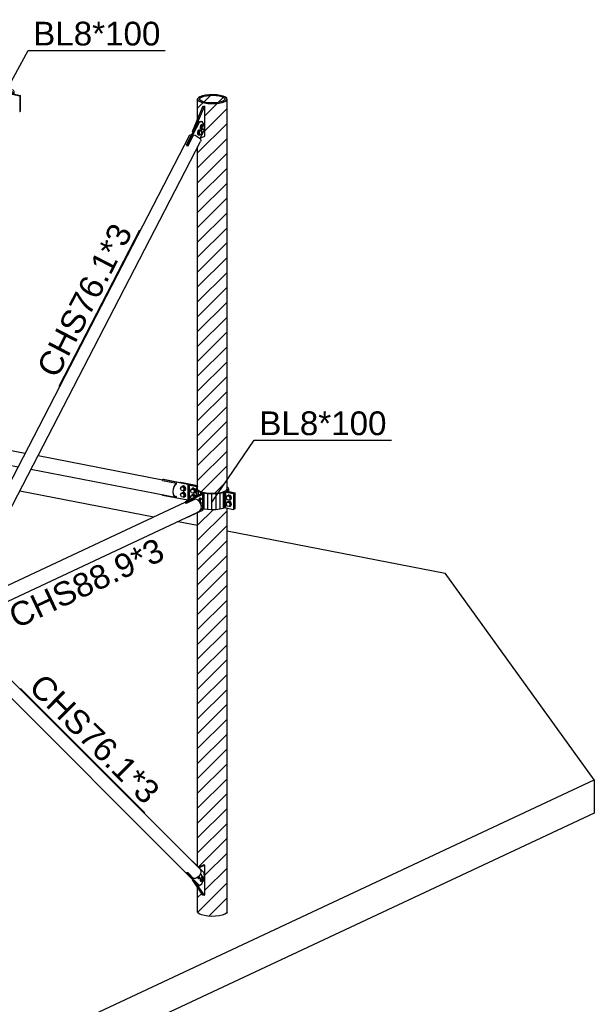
# Model space of a CAD drawing. Header units: millimetres. Extents: x 0 to 142951, y 0 to 27942.
# Tile 40 of 70: x 52254 to 55722, y 5179 to 11116. Entities that reach past the tile are written whole.
import ezdxf

# ---------------------------------------------------------------- set-up
doc = ezdxf.new("R2010")
doc.units = ezdxf.units.MM
doc.styles.add('Arial', font='ARIAL.TTF', dxfattribs={"height": 0.2})

# ---------------------------------------------------------------- blocks, each defined once
blk = doc.blocks.new('Bolt-65697 - 51816')
at = {"color": 7}
for p, q in [((53326.7, 5943.1), (53326.7, 5943.5)), ((53326.7, 5943.1), (53329.2, 5938.2)), ((53329.3, 5942.6), (53329.1, 5945.5)), ((53329.2, 5938.2), (53333, 5936.9)), ((53331.7, 5937.7), (53329.3, 5942.6)), ((53332.1, 5938.7), (53330.3, 5946.5)), ((53335.5, 5936.4), (53331.7, 5937.7)), ((53332.1, 5938.7), (53340.5, 5937.1)), ((53333.3, 5949.2), (53337.9, 5948.3)), ((53337.5, 5937.7), (53335.5, 5936.4)), ((53337.9, 5948.3), (53342.7, 5960.7)), ((53340.5, 5937.1), (53337.9, 5948.3)), ((53347.9, 5938.3), (53340.5, 5937.1)), ((53341.9, 5960.8), (53342.7, 5960.7)), ((53342.7, 5960.7), (53350.1, 5961.9)), ((53343.9, 5937.7), (53343, 5933.7)), ((53343.3, 5963.2), (53350.1, 5961.9)), ((53345.5, 5933.2), (53346.7, 5938.1)), ((53346.1, 5933.3), (53350.9, 5945.7)), ((53352.7, 5950.7), (53347.9, 5938.3)), ((53350.1, 5961.9), (53352.7, 5950.7)), ((53358.3, 5946.9), (53350.9, 5945.7)), ((53350.9, 5945.7), (53359.3, 5944.1)), ((53351.2, 5946.9), (53354.9, 5949.3)), ((53352.3, 5949.7), (53352.4, 5949.7)), ((53352.4, 5949.7), (53354.9, 5949.3)), ((53354.5, 5931.7), (53359.3, 5944.1)), ((53354.9, 5949.3), (53358.7, 5947.9)), ((53358.3, 5946.9), (53366.7, 5945.3)), ((53358.7, 5947.9), (53359.3, 5946.7)), ((53359.3, 5944.1), (53366.7, 5945.3)), ((53366.7, 5945.3), (53369.3, 5934.1)), ((53333, 5936.9), (53335.5, 5936.4)), ((53343, 5933.7), (53343.4, 5926.5)), ((53343.4, 5926.5), (53345.8, 5921.6)), ((53345.9, 5926), (53345.5, 5933.2)), ((53345.8, 5921.6), (53349.6, 5920.3)), ((53348.3, 5921.1), (53345.9, 5926)), ((53348.7, 5922.1), (53346.1, 5933.3)), ((53346.1, 5933.3), (53354.5, 5931.7)), ((53352.1, 5919.8), (53348.3, 5921.1)), ((53348.7, 5922.1), (53357.1, 5920.5)), ((53349.6, 5920.3), (53352.1, 5919.8)), ((53354.2, 5921.1), (53352.1, 5919.8)), ((53357.1, 5920.5), (53354.5, 5931.7)), ((53364.5, 5921.7), (53357.1, 5920.5)), ((53369.3, 5934.1), (53364.5, 5921.7))]:
    blk.add_line(p, q, dxfattribs=at)
blk = doc.blocks.new('Bolt-65695 - 51816')
at = {"color": 7}
for p, q in [((53337.2, 10451.1), (53333, 10449.8)), ((53335.5, 10449.3), (53339.7, 10450.6)), ((53337.2, 10451.1), (53339.7, 10450.6)), ((53339.7, 10450.6), (53341.7, 10449.1)), ((53343.4, 10469.9), (53343, 10462.4)), ((53343, 10462.4), (53344.7, 10456.5)), ((53345.8, 10477.1), (53343.4, 10469.9)), ((53344.7, 10456.5), (53348.2, 10453.8)), ((53345.5, 10461.9), (53345.9, 10469.4)), ((53347.3, 10456), (53345.5, 10461.9)), ((53349.6, 10482), (53345.8, 10477.1)), ((53345.9, 10469.4), (53348.3, 10476.6)), ((53348.7, 10476), (53346.1, 10462.4)), ((53346.1, 10462.4), (53350.9, 10454.4)), ((53346.1, 10462.4), (53354.5, 10460.7)), ((53350.7, 10453.3), (53347.3, 10456)), ((53348.2, 10453.8), (53350.7, 10453.3)), ((53348.3, 10476.6), (53352.1, 10481.5)), ((53356.1, 10481.7), (53348.7, 10476)), ((53348.7, 10476), (53357.1, 10474.3)), ((53353.8, 10483.3), (53349.6, 10482)), ((53353, 10454), (53350.7, 10453.3)), ((53350.9, 10454.4), (53359.3, 10452.8)), ((53352.1, 10481.5), (53356.3, 10482.8)), ((53353.8, 10483.3), (53356.3, 10482.8)), ((53354.5, 10460.7), (53357.1, 10474.3)), ((53359.3, 10452.8), (53354.5, 10460.7)), ((53356.1, 10481.7), (53364.5, 10480)), ((53356.3, 10482.8), (53358.3, 10481.2)), ((53357.1, 10474.3), (53364.5, 10480)), ((53366.7, 10458.5), (53359.3, 10452.8)), ((53364.5, 10480), (53369.3, 10472.1)), ((53369.3, 10472.1), (53366.7, 10458.5)), ((53299.6, 10436.9), (53299.1, 10438.6)), ((53326.7, 10437.8), (53326.3, 10430.2)), ((53326.3, 10430.2), (53328.1, 10424.3)), ((53329.2, 10444.9), (53326.7, 10437.8)), ((53328.1, 10424.3), (53331.5, 10421.6)), ((53328.9, 10429.7), (53329.3, 10437.3)), ((53330.6, 10423.8), (53328.9, 10429.7)), ((53333, 10449.8), (53329.2, 10444.9)), ((53329.3, 10437.3), (53331.7, 10444.5)), ((53332.1, 10443.8), (53329.5, 10430.2)), ((53329.5, 10430.2), (53334.3, 10422.3)), ((53329.5, 10430.2), (53337.9, 10428.6)), ((53334.1, 10421.1), (53330.6, 10423.8)), ((53331.5, 10421.6), (53334.1, 10421.1)), ((53331.7, 10444.5), (53335.5, 10449.3)), ((53339.5, 10449.5), (53332.1, 10443.8)), ((53332.1, 10443.8), (53340.5, 10442.2)), ((53336.4, 10421.9), (53334.1, 10421.1)), ((53334.3, 10422.3), (53342.7, 10420.6)), ((53337.9, 10428.6), (53340.5, 10442.2)), ((53342.7, 10420.6), (53337.9, 10428.6)), ((53339.5, 10449.5), (53347.9, 10447.9)), ((53340.5, 10442.2), (53347.9, 10447.9)), ((53350.1, 10426.3), (53342.7, 10420.6)), ((53347.9, 10447.9), (53352.7, 10439.9)), ((53352.7, 10439.9), (53350.1, 10426.3))]:
    blk.add_line(p, q, dxfattribs=at)
blk = doc.blocks.new('Part-64531 - 51816')
at = {"color": 7}
for p, q in [((51867.6, 7690.2), (53280.3, 10420.6)), ((53270, 10356.1), (53303.7, 10421.2)), ((53280.3, 10420.6), (53287.9, 10423.3)), ((53287.9, 10423.3), (53292.4, 10423)), ((53303.7, 10421.2), (53312.4, 10418.6)), ((53312.4, 10418.6), (53325.6, 10411.8)), ((53325.6, 10411.8), (53336.8, 10403.4)), ((53336.8, 10403.4), (53344.3, 10394.6)), ((53344.3, 10394.6), (53346.9, 10386.8)), ((51931.4, 7650.6), (53344.2, 10381.1)), ((53261.5, 10357.7), (53262.3, 10359.2)), ((53261.5, 10357.7), (53265.4, 10357.5)), ((53265.4, 10357.5), (53270, 10356.1)), ((53346.9, 10386.8), (53344.2, 10381.1)), ((51890.9, 7690.8), (51924.6, 7755.9)), ((51922.6, 7756.5), (51924.6, 7755.9)), ((51923.6, 7754.8), (51924, 7754.7)), ((51867.6, 7690.2), (51864.9, 7684.5)), ((51864.9, 7684.5), (51865.2, 7683.6)), ((51875.1, 7692.9), (51867.6, 7690.2)), ((51867.6, 7683.3), (51870.1, 7688.6)), ((51867.7, 7683.1), (51867.6, 7683.3)), ((51870.1, 7688.6), (51877, 7691.1)), ((51879.7, 7692.6), (51875.1, 7692.9)), ((51877, 7691.1), (51878.9, 7691)), ((51891.9, 7689.1), (51890.9, 7690.8)), ((51899.6, 7688.1), (51890.9, 7690.8)), ((51891.9, 7689.1), (51899.6, 7686.7)), ((51912.8, 7681.4), (51899.6, 7688.1)), ((51899.6, 7686.7), (51911.8, 7680.6)), ((51911.8, 7680.6), (51922.1, 7672.8)), ((51924, 7673), (51912.8, 7681.4)), ((51915.5, 7650.1), (51925.3, 7669.1)), ((51922.1, 7672.8), (51929, 7664.7)), ((51931.5, 7664.2), (51924, 7673)), ((51929, 7664.7), (51931.4, 7657.5)), ((51934.1, 7656.4), (51931.5, 7664.2)), ((51916.5, 7648.4), (51915.5, 7650.1)), ((51922, 7649.7), (51915.5, 7650.1)), ((51916.5, 7648.4), (51923.9, 7647.9)), ((51928.9, 7652.2), (51922, 7649.7)), ((51923.9, 7647.9), (51931.4, 7650.6)), ((51931.4, 7657.5), (51928.9, 7652.2)), ((51931.4, 7650.6), (51934.1, 7656.4))]:
    blk.add_line(p, q, dxfattribs=at)
blk = doc.blocks.new('Part-64532 - 51816')
at = {"color": 7}
for p, q in [((51922.1, 7363.1), (51911.8, 7354.2)), ((51915.5, 7410.1), (51916.5, 7412.8)), ((51929.4, 7396.2), (51915.5, 7410.1)), ((51915.5, 7410.1), (51922, 7407.2)), ((51923.9, 7409.5), (51916.5, 7412.8)), ((51922, 7407.2), (51928.9, 7398.6)), ((51929, 7374.7), (51922.1, 7363.1)), ((51923.9, 7409.5), (53336.7, 6000)), ((51931.4, 7400.1), (51923.9, 7409.5)), ((51924, 7361.7), (51931.5, 7374.2)), ((51928.9, 7398.6), (51931.4, 7387.2)), ((51931.4, 7387.2), (51929, 7374.7)), ((51934.1, 7387.7), (51931.4, 7400.1)), ((51931.5, 7374.2), (51934.1, 7387.7)), ((51890.9, 7346.4), (51891.9, 7349.1)), ((51890.9, 7346.4), (51899.6, 7346.6)), ((51924.6, 7312.8), (51890.9, 7346.4)), ((51899.6, 7349.3), (51891.9, 7349.1)), ((51911.8, 7354.2), (51899.6, 7349.3)), ((51899.6, 7346.6), (51912.8, 7352)), ((51912.8, 7352), (51924, 7361.7)), ((51917.8, 7308.8), (53261.5, 5968.2)), ((51923.1, 7312.8), (51924.6, 7312.8)), ((53336.7, 6000), (53344.2, 5990.6)), ((53261.5, 5972.2), (53262.6, 5971.1)), ((53265.4, 5970.5), (53261.5, 5972.2)), ((53270, 5970.6), (53265.4, 5970.5)), ((53270, 5970.6), (53303.7, 5937)), ((53325.6, 5942.5), (53312.4, 5937.1)), ((53336.8, 5952.2), (53325.6, 5942.5)), ((53344.3, 5964.7), (53336.8, 5952.2)), ((53344.2, 5990.6), (53346.9, 5978.2)), ((53346.9, 5978.2), (53344.3, 5964.7)), ((53312.4, 5937.1), (53303.7, 5937))]:
    blk.add_line(p, q, dxfattribs=at)
blk = doc.blocks.new('Part-64533 - 51816')
at = {"color": 7}
for p, q in [((53297.1, 10442), (53359.9, 10592.4)), ((53366.6, 10591.1), (53313.2, 10463.2)), ((53359.9, 10592.4), (53365.3, 10595)), ((53366.6, 10591.1), (53359.9, 10592.4)), ((53365.3, 10595), (53372, 10593.6)), ((53372, 10593.6), (53366.6, 10591.1)), ((53372, 10414.4), (53372, 10593.6)), ((53301.8, 10441.1), (53297.1, 10442)), ((53299.9, 10437.3), (53297.1, 10442)), ((53343.7, 10401.1), (53372, 10414.4))]:
    blk.add_line(p, q, dxfattribs=at)
blk = doc.blocks.new('Part-64534 - 51816')
at = {"color": 7}
for p, q in [((53365.3, 6019), (53334.6, 6004.7)), ((53372, 6017.7), (53337.6, 6001.6)), ((53372, 6017.7), (53365.3, 6019)), ((53372, 5838.4), (53372, 6017.7)), ((53297.1, 5929), (53297.4, 5929.7)), ((53298.4, 5928.7), (53297.1, 5929)), ((53359.9, 5837.2), (53297.1, 5929)), ((53313.2, 5913.9), (53366.6, 5835.9)), ((53366.6, 5835.9), (53359.9, 5837.2)), ((53366.6, 5835.9), (53372, 5838.4))]:
    blk.add_line(p, q, dxfattribs=at)
blk = doc.blocks.new('Part-65694 - 51816')
at = {"color": 7}
for p, q in [((53260.7, 10361.7), (53331.5, 10498.4)), ((53267.5, 10360.4), (53338.2, 10497.1)), ((53331.5, 10498.4), (53346.7, 10503.1)), ((53338.2, 10497.1), (53331.5, 10498.4)), ((53338.2, 10497.1), (53353.4, 10501.8)), ((53346.7, 10503.1), (53353.4, 10501.8)), ((53353.4, 10501.8), (53369.3, 10475.5)), ((53367.9, 10448), (53369.3, 10475.5)), ((53341.8, 10397.5), (53367.9, 10448)), ((53267.5, 10360.4), (53260.7, 10361.7)), ((53260.7, 10361.7), (53263.3, 10357.6)), ((53270, 10356.2), (53267.5, 10360.4))]:
    blk.add_line(p, q, dxfattribs=at)
blk = doc.blocks.new('Part-65696 - 51816')
at = {"color": 7}
for p, q in [((53294, 6042.6), (53297.2, 6042)), ((53296.5, 6040.1), (53297.2, 6042)), ((53297.2, 6042), (53367.9, 5971.4)), ((53262.8, 5971.6), (53260.7, 5966.3)), ((53260.7, 5966.3), (53331.5, 5895.7)), ((53260.7, 5966.3), (53267.5, 5965)), ((53267.5, 5965), (53269.6, 5970.6)), ((53267.5, 5965), (53338.2, 5894.4)), ((53353.4, 5904), (53369.3, 5945.2)), ((53369.3, 5945.2), (53367.9, 5971.4)), ((53331.5, 5895.7), (53338.2, 5894.4)), ((53338.2, 5894.4), (53353.4, 5904))]:
    blk.add_line(p, q, dxfattribs=at)
blk = doc.blocks.new('Part-65888 - 51816')
at = {"color": 7}
for p, q in [((53350.9, 8253.9), (53253.5, 8208.3)), ((53350.9, 8253.9), (53357.6, 8252.6)), ((53253.5, 8208.3), (53253.5, 8202)), ((53260.3, 8207), (53253.5, 8208.3)), ((53357.6, 8252.6), (53260.3, 8207)), ((53260.3, 8200.6), (53260.3, 8207)), ((53357.6, 8252.6), (53357.6, 8157.2)), ((53357.6, 8157.2), (53260.3, 8111.7)), ((53260.3, 8111.7), (53258.3, 8112)), ((53260.3, 8111.7), (53260.3, 8112.9))]:
    blk.add_line(p, q, dxfattribs=at)
blk = doc.blocks.new('Part-65817 - 51816')
at = {"color": 7}
for p, q in [((51904.4, 7576.3), (53253.5, 8207)), ((53252.6, 8202), (53253.5, 8202.5)), ((53252.6, 8202), (53256.3, 8202.1)), ((53256.3, 8202.1), (53260.1, 8200.5)), ((53260.1, 8200.5), (53314.8, 8226.1)), ((53314.8, 8226.1), (53325.3, 8221.7)), ((53325.3, 8221.7), (53337.4, 8210.1)), ((53337.4, 8210.1), (53345.5, 8194.8)), ((53345.5, 8194.8), (53348.4, 8178.1)), ((50309.3, 6733.4), (53325.3, 8143.4)), ((53337.4, 8150.2), (53325.3, 8143.4)), ((53345.5, 8162.4), (53337.4, 8150.2)), ((53348.4, 8178.1), (53345.5, 8162.4)), ((50342.8, 6846.3), (51683.2, 7472.9)), ((50293.9, 6813.8), (50348.5, 6839.4)), ((50347.5, 6839.8), (50348.5, 6839.4)), ((50293.9, 6811), (50293.9, 6813.8)), ((50304.4, 6809.4), (50293.9, 6813.8)), ((50293.9, 6811), (50303.4, 6807)), ((50303.4, 6807), (50314.7, 6796.2)), ((50316.5, 6797.9), (50304.4, 6809.4)), ((50314.7, 6796.2), (50322.3, 6781.9)), ((50324.6, 6782.6), (50316.5, 6797.9)), ((50322.3, 6781.9), (50324.9, 6766.3)), ((50327.5, 6765.8), (50324.6, 6782.6)), ((50309.3, 6740.8), (50317.7, 6744.7)), ((50314.7, 6740.3), (50309.3, 6737.2)), ((50309.3, 6733.8), (50316.5, 6737.9)), ((50322.3, 6751.7), (50314.7, 6740.3)), ((50316.5, 6737.9), (50324.6, 6750.1)), ((50324.9, 6766.3), (50322.3, 6751.7)), ((50324.6, 6750.1), (50327.5, 6765.8))]:
    blk.add_line(p, q, dxfattribs=at)
blk = doc.blocks.new('Part-65879 - 51816')
at = {"color": 7}
for p, q in [((49064.7, 9081.8), (49069.9, 9098)), ((49069.9, 9098), (49077.7, 9110.8)), ((49077.7, 9110.8), (49084.5, 9116.3)), ((49084.5, 9116.3), (49169.4, 9099.9)), ((49169.4, 9099.9), (49171.9, 9101.9)), ((49171.9, 9101.9), (49174.3, 9102.2)), ((49173.2, 9104.5), (50082.1, 8928.7)), ((49173.2, 9102.4), (49174.3, 9102.2)), ((49062.9, 9064.7), (49064.7, 9081.8)), ((49064.7, 9049.3), (49062.9, 9064.7)), ((49069.9, 9038), (49064.7, 9049.3)), ((49077.7, 9032.5), (49069.9, 9038)), ((49077.7, 9032.5), (50082.1, 8838.2)), ((50259.7, 8894.3), (50345, 8877.8)), ((50477.9, 8852.1), (52287.7, 8502.1)), ((50259.7, 8803.8), (50457.6, 8765.6)), ((50590.5, 8739.9), (52245.1, 8419.8)), ((52364.3, 8487.3), (53116.5, 8341.8)), ((52321.7, 8405), (53193.5, 8236.4)), ((53115.4, 8336.7), (53116.5, 8337.6)), ((53115.4, 8336.7), (53200.3, 8320.2)), ((53193.5, 8314.7), (53185.7, 8301.9)), ((53200.3, 8320.2), (53193.5, 8314.7)), ((53194.2, 8312.4), (53200.3, 8317.4)), ((53200.3, 8317.4), (53200.3, 8320.2)), ((53180.5, 8285.7), (53178.7, 8268.6)), ((53178.7, 8268.6), (53180.5, 8253.2)), ((53180.3, 8269.4), (53182, 8285.3)), ((53182, 8255), (53180.3, 8269.4)), ((53185.7, 8301.9), (53180.5, 8285.7)), ((53180.5, 8253.2), (53185.7, 8241.9)), ((53182, 8285.3), (53186.9, 8300.4)), ((53186.9, 8244.5), (53182, 8255)), ((53186.9, 8300.4), (53194.2, 8312.4)), ((53185.7, 8241.9), (53193.5, 8236.4)), ((53194.2, 8239.3), (53186.9, 8244.5)), ((53190.5, 8241.9), (53200.3, 8240)), ((53193.5, 8236.4), (53200.3, 8237.2)), ((53200.3, 8240), (53194.2, 8239.3)), ((53200.3, 8237.2), (53200.3, 8240))]:
    blk.add_line(p, q, dxfattribs=at)
blk = doc.blocks.new('Part-65880 - 51816')
at = {"color": 7}
for p, q in [((53278.3, 8310), (53282.6, 8312.1)), ((53278.3, 8219.9), (53278.3, 8310)), ((53278.3, 8310), (53324.6, 8301.1)), ((53282.6, 8312.1), (53327.9, 8303.3)), ((53323.9, 8295.8), (53319.4, 8288.3)), ((53319.4, 8288.3), (53321.5, 8280.6)), ((53319.4, 8288.3), (53319.4, 8243.6)), ((53321.5, 8280.6), (53330.1, 8273.4)), ((53321.5, 8280.6), (53321.5, 8244.5)), ((53323.9, 8295.8), (53327.5, 8298.1)), ((53324.6, 8301.1), (53324.6, 8296.2)), ((53324.6, 8301.1), (53327.2, 8300.3)), ((53327.2, 8300.3), (53327.9, 8299.5)), ((53327.4, 8288.1), (53327.9, 8289)), ((53329.4, 8281.1), (53327.4, 8288.1)), ((53327.5, 8298.1), (53327.9, 8298.8)), ((53329.4, 8281.1), (53337.3, 8274.5)), ((53330.1, 8273.4), (53344.6, 8267.1)), ((53330.1, 8273.4), (53330.1, 8248.6)), ((53337.3, 8274.5), (53350.6, 8268.8)), ((53344.6, 8267.1), (53364, 8262.2)), ((53344.6, 8267.1), (53344.6, 8255.3)), ((53350.6, 8268.8), (53368.4, 8264.2)), ((53364, 8262.2), (53387, 8258.9)), ((53364, 8262.2), (53364, 8262)), ((53368.4, 8264.2), (53389.5, 8261.3)), ((53387, 8258.9), (53412.1, 8257.6)), ((53387, 8258.9), (53387, 8163.6)), ((53389.5, 8261.3), (53412.4, 8260)), ((53412.1, 8257.6), (53437.4, 8258.2)), ((53412.1, 8257.6), (53412.1, 8162.2)), ((53412.4, 8260), (53435.7, 8260.6)), ((53435.7, 8260.6), (53457.7, 8263)), ((53437.4, 8258.2), (53461.4, 8260.8)), ((53437.4, 8258.2), (53437.4, 8162.8)), ((53457.7, 8263), (53476.8, 8267)), ((53461.4, 8260.8), (53482.3, 8265.2)), ((53461.4, 8260.8), (53461.4, 8165.4)), ((53476.8, 8267), (53481.5, 8268.6)), ((53487.7, 8270), (53481.5, 8268.6)), ((53482.3, 8265.2), (53487.7, 8267.1)), ((53482.3, 8265.2), (53482.3, 8169.8)), ((53495.2, 8270.3), (53487.7, 8270)), ((53487.7, 8267.1), (53490.7, 8267.7)), ((53487.7, 8267.1), (53487.7, 8171.7)), ((53490.7, 8267.7), (53494.5, 8267.9)), ((53494.5, 8267.9), (53498.1, 8267.5)), ((53502.4, 8269.6), (53495.2, 8270.3)), ((53498.1, 8267.5), (53544.3, 8258.6)), ((53498.1, 8172.2), (53498.1, 8267.5)), ((53502.4, 8269.6), (53548.6, 8260.6)), ((53548.6, 8260.6), (53544.3, 8258.6)), ((53544.3, 8258.6), (53544.3, 8163.2)), ((53548.6, 8165.3), (53548.6, 8260.6)), ((53367.1, 8166.4), (53387, 8163.6)), ((53387, 8163.6), (53412.1, 8162.2)), ((53412.1, 8162.2), (53437.4, 8162.8)), ((53437.4, 8162.8), (53461.4, 8165.4)), ((53461.4, 8165.4), (53482.3, 8169.8)), ((53482.3, 8169.8), (53487.7, 8171.7)), ((53490.7, 8172.4), (53487.7, 8171.7)), ((53494.5, 8172.5), (53490.7, 8172.4)), ((53498.1, 8172.2), (53494.5, 8172.5)), ((53498.1, 8172.2), (53544.3, 8163.2)), ((53544.3, 8163.2), (53548.6, 8165.3))]:
    blk.add_line(p, q, dxfattribs=at)
blk = doc.blocks.new('Part-65881 - 51816')
at = {"color": 7}
for p, q in [((53221.7, 8325.3), (53226.1, 8327.3)), ((53221.7, 8325.3), (53327.9, 8304.7)), ((53226.1, 8327.3), (53327.9, 8307.6)), ((53498.8, 8276.7), (53497.2, 8274.4)), ((53497.2, 8270.1), (53497.2, 8274.4)), ((53497.2, 8274.4), (53499.3, 8272.2)), ((53498.8, 8276.7), (53501.9, 8278.7)), ((53499.3, 8272.2), (53504.6, 8270.6)), ((53501.9, 8278.7), (53506, 8285.6)), ((53504.6, 8270.6), (53550.8, 8261.6)), ((53504.6, 8269.1), (53504.6, 8270.6)), ((53505.2, 8274.5), (53506, 8275.6)), ((53506.3, 8273.4), (53505.2, 8274.5)), ((53505.5, 8298.5), (53512, 8293.1)), ((53506, 8285.6), (53505.5, 8287.4)), ((53509.6, 8277.9), (53506, 8275.6)), ((53506, 8275.6), (53506, 8273.7)), ((53508.9, 8272.6), (53506.3, 8273.4)), ((53508.9, 8272.6), (53555.1, 8263.7)), ((53514.1, 8285.4), (53509.6, 8277.9)), ((53509.6, 8277.9), (53509.6, 8272.5)), ((53512, 8293.1), (53514.1, 8285.4)), ((53514.1, 8285.4), (53514.1, 8271.6)), ((53555.1, 8263.7), (53550.8, 8261.6)), ((53550.8, 8261.6), (53550.8, 8166.3)), ((53555.1, 8168.3), (53555.1, 8263.7)), ((53272.2, 8220.2), (53276.9, 8219.2)), ((53548.6, 8166.7), (53550.8, 8166.3)), ((53550.8, 8166.3), (53555.1, 8168.3))]:
    blk.add_line(p, q, dxfattribs=at)
blk = doc.blocks.new('Part-65882 - 51816')
at = {"color": 7}
for p, q in [((53116.5, 8342.8), (53120.8, 8344.8)), ((53267.9, 8313.5), (53116.5, 8342.8)), ((53116.5, 8336.5), (53116.5, 8342.8)), ((53120.8, 8344.8), (53272.2, 8315.5)), ((53272.2, 8315.5), (53267.9, 8313.5)), ((53267.9, 8313.5), (53267.9, 8218.1)), ((53272.2, 8220.2), (53272.2, 8315.5)), ((53116.5, 8247.4), (53116.5, 8251.3)), ((53267.9, 8218.1), (53116.5, 8247.4)), ((53267.9, 8218.1), (53272.2, 8220.2))]:
    blk.add_line(p, q, dxfattribs=at)
blk = doc.blocks.new('Bolt-65884 - 51816')
at = {"color": 7}
for p, q in [((53500.4, 8233.8), (53506.2, 8244.2)), ((53506.2, 8221.3), (53500.4, 8233.8)), ((53500.4, 8195.7), (53506.2, 8206)), ((53506.2, 8183.1), (53500.4, 8195.7)), ((53511.6, 8246.7), (53506.2, 8244.2)), ((53506.2, 8244.2), (53517.9, 8241.9)), ((53517.9, 8219), (53506.2, 8221.3)), ((53511.6, 8208.5), (53506.2, 8206)), ((53506.2, 8206), (53517.9, 8203.7)), ((53508.5, 8245.2), (53511.2, 8247.7)), ((53508.5, 8207.1), (53511.2, 8209.6)), ((53511.2, 8247.7), (53512.8, 8248.5)), ((53511.2, 8247.7), (53517.5, 8248.4)), ((53511.2, 8209.6), (53517.5, 8210.3)), ((53511.2, 8209.6), (53512.8, 8210.3)), ((53523.3, 8244.4), (53511.6, 8246.7)), ((53523.3, 8206.3), (53511.6, 8208.5)), ((53519.1, 8249.2), (53512.8, 8248.5)), ((53519.1, 8211), (53512.8, 8210.3)), ((53517.5, 8248.4), (53523.8, 8245.3)), ((53517.5, 8210.3), (53523.8, 8207.1)), ((53523.3, 8244.4), (53517.9, 8241.9)), ((53517.9, 8241.9), (53523.7, 8229.3)), ((53523.7, 8229.3), (53517.9, 8219)), ((53517.9, 8219), (53523.3, 8221.5)), ((53523.3, 8206.3), (53517.9, 8203.7)), ((53517.9, 8203.7), (53523.7, 8191.2)), ((53525.4, 8246), (53519.1, 8249.2)), ((53525.4, 8207.9), (53519.1, 8211)), ((53523.8, 8220.5), (53520.2, 8220.1)), ((53529.1, 8231.9), (53523.3, 8244.4)), ((53523.3, 8221.5), (53529.1, 8231.9)), ((53529.1, 8193.7), (53523.3, 8206.3)), ((53523.3, 8183.4), (53529.1, 8193.7)), ((53529.1, 8231.9), (53523.7, 8229.3)), ((53529.1, 8193.7), (53523.7, 8191.2)), ((53523.8, 8245.3), (53528.4, 8239.1)), ((53528.4, 8224.8), (53523.8, 8220.5)), ((53523.8, 8220.5), (53525.4, 8221.3)), ((53523.8, 8207.1), (53528.4, 8201)), ((53530, 8239.9), (53525.4, 8246)), ((53525.4, 8221.3), (53530, 8225.6)), ((53530, 8201.8), (53525.4, 8207.9)), ((53528.4, 8239.1), (53530.1, 8231.7)), ((53530.1, 8231.7), (53528.4, 8224.8)), ((53528.4, 8201), (53530.1, 8193.5)), ((53531.7, 8232.4), (53530, 8239.9)), ((53530, 8225.6), (53531.7, 8232.4)), ((53531.7, 8194.3), (53530, 8201.8)), ((53530, 8187.5), (53531.7, 8194.3)), ((53517.9, 8180.9), (53506.2, 8183.1)), ((53523.7, 8191.2), (53517.9, 8180.9)), ((53517.9, 8180.9), (53523.3, 8183.4)), ((53523.8, 8182.4), (53520.2, 8182)), ((53528.4, 8186.7), (53523.8, 8182.4)), ((53523.8, 8182.4), (53525.4, 8183.1)), ((53525.4, 8183.1), (53530, 8187.5)), ((53530.1, 8193.5), (53528.4, 8186.7))]:
    blk.add_line(p, q, dxfattribs=at)
blk = doc.blocks.new('Bolt-65885 - 51816')
at = {"color": 7}
for p, q in [((53284.9, 8275.5), (53290.7, 8285.8)), ((53290.7, 8263), (53284.9, 8275.5)), ((53296.1, 8288.4), (53290.7, 8285.8)), ((53290.7, 8285.8), (53302.3, 8283.6)), ((53302.3, 8260.7), (53290.7, 8263)), ((53293, 8286.9), (53295.6, 8289.4)), ((53295.6, 8289.4), (53297.2, 8290.2)), ((53295.6, 8289.4), (53301.9, 8290.1)), ((53307.8, 8286.1), (53296.1, 8288.4)), ((53303.6, 8290.9), (53297.2, 8290.2)), ((53301.9, 8290.1), (53308.2, 8287)), ((53307.8, 8286.1), (53302.3, 8283.6)), ((53302.3, 8283.6), (53308.2, 8271)), ((53308.2, 8271), (53302.3, 8260.7)), ((53302.3, 8260.7), (53307.8, 8263.2)), ((53309.9, 8287.7), (53303.6, 8290.9)), ((53308.2, 8262.2), (53304.7, 8261.8)), ((53313.6, 8273.5), (53307.8, 8286.1)), ((53307.8, 8263.2), (53313.6, 8273.5)), ((53308.2, 8287), (53312.9, 8280.8)), ((53313.6, 8273.5), (53308.2, 8271)), ((53312.9, 8266.5), (53308.2, 8262.2)), ((53308.2, 8262.2), (53309.9, 8262.9)), ((53314.5, 8281.6), (53309.9, 8287.7)), ((53309.9, 8262.9), (53314.5, 8267.3)), ((53312.9, 8280.8), (53314.5, 8273.4)), ((53314.5, 8273.4), (53312.9, 8266.5)), ((53316.2, 8274.1), (53314.5, 8281.6)), ((53314.5, 8267.3), (53316.2, 8274.1)), ((53284.9, 8237.4), (53290.7, 8247.7)), ((53290.3, 8225.5), (53284.9, 8237.4)), ((53296.1, 8250.2), (53290.7, 8247.7)), ((53290.7, 8247.7), (53302.3, 8245.4)), ((53293, 8248.7), (53295.6, 8251.3)), ((53295.6, 8251.3), (53301.9, 8252)), ((53295.6, 8251.3), (53297.2, 8252)), ((53307.8, 8248), (53296.1, 8250.2)), ((53303.6, 8252.7), (53297.2, 8252)), ((53301.9, 8252), (53308.2, 8248.8)), ((53307.8, 8248), (53302.3, 8245.4)), ((53302.3, 8245.4), (53307.8, 8233.7)), ((53309.9, 8249.6), (53303.6, 8252.7)), ((53311.7, 8239.4), (53307.8, 8248)), ((53308.2, 8248.8), (53312.9, 8242.7)), ((53314.5, 8243.4), (53309.9, 8249.6)), ((53312.9, 8242.7), (53313.3, 8240.7)), ((53314.9, 8241.5), (53314.5, 8243.4))]:
    blk.add_line(p, q, dxfattribs=at)
blk = doc.blocks.new('Bolt-65886 - 51816')
at = {"color": 7}
for p, q in [((53224, 8288.7), (53229.8, 8299.1)), ((53229.8, 8276.2), (53224, 8288.7)), ((53224, 8250.6), (53229.8, 8260.9)), ((53235.2, 8301.6), (53229.8, 8299.1)), ((53229.8, 8299.1), (53241.4, 8296.8)), ((53241.4, 8273.9), (53229.8, 8276.2)), ((53235.2, 8263.4), (53229.8, 8260.9)), ((53229.8, 8260.9), (53241.4, 8258.7)), ((53232, 8300.1), (53234.7, 8302.6)), ((53232, 8262), (53234.7, 8264.5)), ((53234.7, 8302.6), (53236.3, 8303.4)), ((53234.7, 8302.6), (53241, 8303.3)), ((53234.7, 8264.5), (53241, 8265.2)), ((53234.7, 8264.5), (53236.3, 8265.2)), ((53246.8, 8299.3), (53235.2, 8301.6)), ((53246.8, 8261.2), (53235.2, 8263.4)), ((53242.6, 8304.1), (53236.3, 8303.4)), ((53242.6, 8265.9), (53236.3, 8265.2)), ((53241, 8303.3), (53247.3, 8300.2)), ((53241, 8265.2), (53247.3, 8262)), ((53246.8, 8299.3), (53241.4, 8296.8)), ((53241.4, 8296.8), (53247.3, 8284.2)), ((53247.3, 8284.2), (53241.4, 8273.9)), ((53241.4, 8273.9), (53246.8, 8276.4)), ((53246.8, 8261.2), (53241.4, 8258.7)), ((53241.4, 8258.7), (53247.3, 8246.1)), ((53248.9, 8300.9), (53242.6, 8304.1)), ((53248.9, 8262.8), (53242.6, 8265.9)), ((53247.3, 8275.4), (53243.8, 8275)), ((53252.7, 8286.8), (53246.8, 8299.3)), ((53246.8, 8276.4), (53252.7, 8286.8)), ((53252.7, 8248.6), (53246.8, 8261.2)), ((53247.3, 8300.2), (53251.9, 8294.1)), ((53252.7, 8286.8), (53247.3, 8284.2)), ((53251.9, 8279.7), (53247.3, 8275.4)), ((53247.3, 8275.4), (53248.9, 8276.2)), ((53247.3, 8262), (53251.9, 8255.9)), ((53253.6, 8294.8), (53248.9, 8300.9)), ((53248.9, 8276.2), (53253.6, 8280.5)), ((53253.6, 8256.7), (53248.9, 8262.8)), ((53251.9, 8294.1), (53253.6, 8286.6)), ((53253.6, 8286.6), (53251.9, 8279.7)), ((53251.9, 8255.9), (53253.6, 8248.4)), ((53255.3, 8287.3), (53253.6, 8294.8)), ((53253.6, 8280.5), (53255.3, 8287.3)), ((53255.3, 8249.2), (53253.6, 8256.7)), ((53229.8, 8238), (53224, 8250.6)), ((53241.4, 8235.8), (53229.8, 8238)), ((53247.3, 8246.1), (53241.4, 8235.8)), ((53241.4, 8235.8), (53246.8, 8238.3)), ((53247.3, 8237.3), (53243.8, 8236.9)), ((53246.8, 8238.3), (53252.7, 8248.6)), ((53252.7, 8248.6), (53247.3, 8246.1)), ((53251.9, 8241.6), (53247.3, 8237.3)), ((53247.3, 8237.3), (53248.9, 8238)), ((53248.9, 8238), (53253.6, 8242.4)), ((53253.6, 8248.4), (53251.9, 8241.6)), ((53253.6, 8242.4), (53255.3, 8249.2))]:
    blk.add_line(p, q, dxfattribs=at)
blk = doc.blocks.new('Part-65887 - 51816')
at = {"color": 7}
for p, q in [((53311.7, 8240), (53360.4, 8262.7)), ((53367.1, 8261.4), (53318.4, 8238.7)), ((53360.4, 8262.7), (53367.1, 8261.4)), ((53367.1, 8166), (53367.1, 8261.4)), ((53318.4, 8238.7), (53311.7, 8240)), ((53311.7, 8235.5), (53311.7, 8240)), ((53357.6, 8161.6), (53367.1, 8166))]:
    blk.add_line(p, q, dxfattribs=at)
blk = doc.blocks.new('Bolt-65889 - 51816')
at = {"color": 7}
for p, q in [((53334.4, 8220.2), (53333.5, 8213.9)), ((53337.3, 8226.8), (53334.4, 8220.2)), ((53335.8, 8212.1), (53336.9, 8219.7)), ((53335.9, 8211.6), (53335.8, 8212.1)), ((53336.9, 8219.7), (53339.9, 8226.4)), ((53341.4, 8230.7), (53337.3, 8226.8)), ((53343.9, 8229.1), (53337.4, 8219.4)), ((53337.4, 8210.2), (53337.4, 8219.4)), ((53337.4, 8219.4), (53345.8, 8217.8)), ((53339.7, 8205.8), (53345.8, 8204.6)), ((53339.9, 8226.4), (53343.9, 8230.2)), ((53340.3, 8204.6), (53343.9, 8202.7)), ((53345.5, 8230.6), (53341.4, 8230.7)), ((53342, 8201.6), (53343.9, 8201.6)), ((53343.9, 8230.2), (53348, 8230.2)), ((53343.9, 8229.1), (53352.3, 8227.5)), ((53343.9, 8202.7), (53352.3, 8201)), ((53343.9, 8201.6), (53344.9, 8202.5)), ((53345.5, 8230.6), (53348, 8230.2)), ((53345.8, 8217.8), (53352.3, 8227.5)), ((53345.8, 8204.6), (53345.8, 8217.8)), ((53352.3, 8201), (53345.8, 8204.6)), ((53348, 8230.2), (53349.7, 8228)), ((53352.3, 8227.5), (53358.8, 8223.9)), ((53358.8, 8210.7), (53352.3, 8201)), ((53358.8, 8223.9), (53358.8, 8210.7)), ((53345.8, 8164.1), (53352.3, 8162.9)), ((53345.9, 8192.4), (53348, 8192)), ((53346, 8192), (53348, 8192)), ((53352.3, 8162.9), (53346.2, 8166.2)), ((53346.3, 8190.5), (53352.3, 8189.3)), ((53347.6, 8182.3), (53352.3, 8189.3)), ((53348, 8192), (53349.7, 8189.8)), ((53352.3, 8189.3), (53358.8, 8185.7)), ((53358.8, 8172.5), (53352.3, 8162.9)), ((53358.8, 8185.7), (53358.8, 8172.5))]:
    blk.add_line(p, q, dxfattribs=at)
blk = doc.blocks.new('Part-66041 - 51816')
at = {"color": 7}
for p, q in [((51926, 10721.2), (51930.3, 10723.2)), ((51926, 10721.2), (52032.2, 10700.6)), ((51930.3, 10723.2), (52032.2, 10703.5)), ((52209.8, 10694.3), (52216.2, 10688.9)), ((52216.2, 10688.9), (52218.3, 10681.3)), ((52203, 10672.5), (52201.5, 10670.3)), ((52201.5, 10666), (52201.5, 10670.3)), ((52201.5, 10670.3), (52203.6, 10668.1)), ((52203, 10672.5), (52206.1, 10674.5)), ((52203.6, 10668.1), (52208.8, 10666.4)), ((52206.1, 10674.5), (52210.3, 10681.4)), ((52208.8, 10666.4), (52255, 10657.5)), ((52208.8, 10665), (52208.8, 10666.4)), ((52209.5, 10670.4), (52210.2, 10671.5)), ((52210.5, 10669.3), (52209.5, 10670.4)), ((52210.3, 10681.4), (52209.8, 10683.2)), ((52213.8, 10673.8), (52210.2, 10671.5)), ((52210.2, 10671.5), (52210.2, 10669.6)), ((52213.1, 10668.5), (52210.5, 10669.3)), ((52213.1, 10668.5), (52259.4, 10659.5)), ((52218.3, 10681.3), (52213.8, 10673.8)), ((52213.8, 10673.8), (52213.8, 10668.3)), ((52218.3, 10681.3), (52218.3, 10667.5)), ((52259.4, 10659.5), (52255, 10657.5)), ((52255, 10657.5), (52255, 10562.1)), ((52259.4, 10564.2), (52259.4, 10659.5)), ((51976.4, 10616), (51981.1, 10615.1)), ((52252.9, 10562.6), (52255, 10562.1)), ((52255, 10562.1), (52259.4, 10564.2))]:
    blk.add_line(p, q, dxfattribs=at)
blk = doc.blocks.new('Part-73437 - 51816')
at = {"color": 7}
for p, q in [((52254.4, 8274.9), (53063.9, 8118.4)), ((53211, 8089.9), (53327.9, 8067.3)), ((53505.5, 8033), (54822.1, 7778.3)), ((55722.2, 6531.6), (54822.1, 7778.3)), ((43820.8, 967.7), (55722.2, 6531.6)), ((55722.2, 6531.6), (55722.2, 6331.3)), ((55722.2, 6331.3), (43820.8, 767.4))]:
    blk.add_line(p, q, dxfattribs=at)
blk = doc.blocks.new('Mark-67797 - 51816')
at = {"color": 30, "style": 'Arial'}
blk.add_text('CHS88.9*3', height=143.26, rotation=25.05544, dxfattribs=at).set_placement((52232.8, 7441.7))
blk = doc.blocks.new('Mark-67941 - 51816')
at = {"color": 136}
for p, q in [((52126.3, 10604.5), (52305.2, 10930.3)), ((52305.2, 10930.3), (53132.8, 10930.3))]:
    blk.add_line(p, q, dxfattribs=at)
at = {"color": 30, "style": 'Arial'}
blk.add_text('BL8*100', height=143.26, dxfattribs=at).set_placement((52335.2, 10960.3))
blk = doc.blocks.new('Mark-66903 - 51816')
at = {"color": 136}
blk.add_line((52491.2, 8906.3), (52978.7, 9848.4), dxfattribs=at)
at = {"color": 30, "style": 'Arial'}
blk.add_text('CHS76.1*3', height=143.26, rotation=62.64148, dxfattribs=at).set_placement((52478.3, 8946.7))
blk = doc.blocks.new('Mark-66904 - 51816')
at = {"color": 136}
blk.add_line((52258.3, 7082.9), (53009.3, 6333.7), dxfattribs=at)
at = {"color": 30, "style": 'Arial'}
blk.add_text('CHS76.1*3', height=143.26, rotation=315.06865, dxfattribs=at).set_placement((52300.8, 7083))
blk = doc.blocks.new('Mark-67834 - 51816')
at = {"color": 136}
for p, q in [((53414.8, 8208.4), (53670, 8580.6)), ((53670, 8580.6), (54497.6, 8580.6))]:
    blk.add_line(p, q, dxfattribs=at)
at = {"color": 30, "style": 'Arial'}
blk.add_text('BL8*100', height=143.26, dxfattribs=at).set_placement((53700, 8610.6))

msp = doc.modelspace()

# ---------------------------------------------------------------- hatches: boundary and pattern name
h = msp.add_hatch(color=6)
h.paths.add_polyline_path([(53491.5, 10622.4), (53501.4, 10628.7), (53505.5, 10635.5), (53503.6, 10642.5), (53495.8, 10649.1), (53482.5, 10654.8), (53464.8, 10659.3), (53443.8, 10662.3), (53421, 10663.5), (53397.9, 10662.9), (53376, 10660.6), (53357, 10656.6), (53342, 10651.3), (53332.1, 10645), (53327.9, 10638.1), (53329.9, 10631.1), (53337.7, 10624.6), (53350.9, 10618.8), (53368.6, 10614.3), (53389.6, 10611.4), (53412.5, 10610.1), (53435.6, 10610.7), (53457.4, 10613), (53476.5, 10617)])
h.paths.add_polyline_path([(53451.7, 10616.4), (53432.9, 10614.4), (53413.1, 10613.9), (53393.4, 10614.9), (53375.4, 10617.5), (53360.2, 10621.4), (53348.8, 10626.3), (53342.1, 10631.9), (53340.4, 10637.9), (53344, 10643.8), (53352.5, 10649.2), (53365.4, 10653.8), (53381.7, 10657.2), (53400.5, 10659.3), (53420.4, 10659.8), (53440, 10658.7), (53458.1, 10656.1), (53473.3, 10652.3), (53484.6, 10647.3), (53491.4, 10641.7), (53493, 10635.7), (53489.5, 10629.8), (53481, 10624.4), (53468.1, 10619.8)])
h = msp.add_hatch()
h.set_pattern_fill('ANSI31', color=96, scale=20, style=0)
h.paths.add_polyline_path([(53412.4, 8260), (53418.4, 8260.2), (53435.6, 8260.6), (53435.7, 8260.6), (53457.4, 8262.9), (53457.7, 8263), (53476.5, 8266.9), (53476.8, 8267), (53481.5, 8268.6), (53487.7, 8270), (53491.4, 8270.1), (53493, 8270.2), (53495.2, 8270.3), (53497.2, 8270.1), (53497.2, 8274.4), (53498.8, 8276.7), (53501.9, 8278.7), (53505.5, 8284.7), (53505.5, 10635.5), (53501.4, 10628.7), (53493, 10623.3), (53493, 10635.7), (53491.4, 10641.7), (53484.6, 10647.3), (53473.3, 10652.3), (53458.1, 10656.1), (53440, 10658.7), (53420.4, 10659.8), (53400.5, 10659.3), (53381.7, 10657.2), (53365.4, 10653.8), (53352.5, 10649.2), (53344, 10643.8), (53340.4, 10637.9), (53340.4, 10623.4), (53337.7, 10624.6), (53329.9, 10631.1), (53327.9, 10638.1), (53327.9, 10515.9), (53329.9, 10520.5), (53337.7, 10539.3), (53344, 10554.3), (53352.5, 10574.7), (53359.9, 10592.4), (53365.3, 10595), (53372, 10593.7), (53372, 10414.4), (53368.6, 10412.8), (53350.9, 10404.5), (53344, 10401.2), (53343.7, 10401.1), (53341.8, 10397.5), (53344, 10395), (53344.3, 10394.6), (53346.9, 10386.8), (53344.2, 10381.1), (53337.7, 10368.5), (53329.9, 10353.4), (53327.9, 10349.6), (53327.9, 8286.3), (53329.4, 8281.2), (53329.9, 8280.7), (53337.2, 8274.5), (53337.7, 8274.4), (53350.6, 8268.8), (53352.5, 8268.3), (53365.4, 8265), (53368.4, 8264.2), (53381.7, 8262.3), (53389.5, 8261.3), (53399.2, 8260.7)])
h = msp.add_hatch()
h.set_pattern_fill('ANSI31', color=96, scale=20, style=0)
h.paths.add_polyline_path([(53389.6, 5710.2), (53412.5, 5709), (53435.6, 5709.5), (53457.4, 5711.9), (53476.5, 5715.9), (53491.5, 5721.2), (53501.4, 5727.5), (53505.5, 5734.4), (53505.5, 8170.7), (53501.4, 8171.5), (53498.1, 8172.2), (53494.5, 8172.5), (53491.5, 8172.4), (53490.7, 8172.4), (53487.7, 8171.7), (53482.3, 8169.8), (53476.5, 8168.6), (53461.4, 8165.4), (53458.1, 8165.1), (53440, 8163.1), (53437.4, 8162.8), (53435.6, 8162.8), (53428.4, 8162.6), (53420.4, 8162.4), (53412.1, 8162.2), (53389.6, 8163.4), (53387, 8163.6), (53381.7, 8164.3), (53367.1, 8166.4), (53367.1, 8166), (53357.6, 8161.6), (53357.6, 8157.2), (53352.5, 8154.8), (53344, 8150.8), (53337.7, 8147.9), (53329.9, 8144.2), (53327.9, 8143.3), (53327.9, 6011.3), (53329.9, 6009.4), (53334.6, 6004.7), (53337.7, 6006.1), (53350.9, 6012.3), (53365.3, 6019), (53368.6, 6018.4), (53372, 6017.7), (53372, 5838.4), (53368.6, 5836.8), (53366.6, 5835.9), (53365.4, 5836.1), (53361.6, 5836.8), (53359.9, 5837.2), (53350.9, 5850.3), (53344, 5860.4), (53340.4, 5865.6), (53337.7, 5869.6), (53329.9, 5881.1), (53327.9, 5883.9), (53327.9, 5736.9), (53329.9, 5730), (53337.7, 5723.4), (53350.9, 5717.7), (53368.6, 5713.2)])

# ---------------------------------------------------------------- linework, layer by layer
for p, q in [((53332.1, 10645), (53327.9, 10638.1)), ((53327.9, 10638.1), (53329.9, 10631.1)), ((53329.9, 10631.1), (53337.7, 10624.6)), ((53342, 10651.3), (53332.1, 10645)), ((53340.4, 10637.9), (53344, 10643.8)), ((53342.1, 10631.9), (53340.4, 10637.9)), ((53357, 10656.6), (53342, 10651.3)), ((53348.8, 10626.3), (53342.1, 10631.9)), ((53344, 10643.8), (53352.5, 10649.2)), ((53352.5, 10649.2), (53365.4, 10653.8)), ((53376, 10660.6), (53357, 10656.6)), ((53365.4, 10653.8), (53381.7, 10657.2)), ((53397.9, 10662.9), (53376, 10660.6)), ((53381.7, 10657.2), (53400.5, 10659.3)), ((53421, 10663.5), (53397.9, 10662.9)), ((53400.5, 10659.3), (53420.4, 10659.8)), ((53420.4, 10659.8), (53440, 10658.7)), ((53443.8, 10662.3), (53421, 10663.5)), ((53440, 10658.7), (53458.1, 10656.1)), ((53464.8, 10659.3), (53443.8, 10662.3)), ((53458.1, 10656.1), (53473.3, 10652.3)), ((53482.5, 10654.8), (53464.8, 10659.3)), ((53473.3, 10652.3), (53484.6, 10647.3)), ((53489.5, 10629.8), (53481, 10624.4)), ((53495.8, 10649.1), (53482.5, 10654.8)), ((53484.6, 10647.3), (53491.4, 10641.7)), ((53493, 10635.7), (53489.5, 10629.8)), ((53491.4, 10641.7), (53493, 10635.7)), ((53491.5, 10622.4), (53501.4, 10628.7)), ((53503.6, 10642.5), (53495.8, 10649.1)), ((53501.4, 10628.7), (53505.5, 10635.5)), ((53505.5, 10635.5), (53503.6, 10642.5)), ((53337.7, 10624.6), (53350.9, 10618.8)), ((53360.2, 10621.4), (53348.8, 10626.3)), ((53350.9, 10618.8), (53368.6, 10614.3)), ((53375.4, 10617.5), (53360.2, 10621.4)), ((53368.6, 10614.3), (53389.6, 10611.4)), ((53393.4, 10614.9), (53375.4, 10617.5)), ((53389.6, 10611.4), (53412.5, 10610.1)), ((53413.1, 10613.9), (53393.4, 10614.9)), ((53412.5, 10610.1), (53435.6, 10610.7)), ((53432.9, 10614.4), (53413.1, 10613.9)), ((53451.7, 10616.4), (53432.9, 10614.4)), ((53435.6, 10610.7), (53457.4, 10613)), ((53468.1, 10619.8), (53451.7, 10616.4)), ((53457.4, 10613), (53476.5, 10617)), ((53481, 10624.4), (53468.1, 10619.8)), ((53476.5, 10617), (53491.5, 10622.4))]:
    msp.add_line(p, q)
at = {"color": 96}
for p, q in [((53327.9, 10515.9), (53327.9, 10638.1)), ((53505.5, 8284.7), (53505.5, 10635.5)), ((53327.9, 8286.3), (53327.9, 10349.6)), ((53327.9, 6011.3), (53327.9, 8143.3)), ((53505.5, 5734.4), (53505.5, 8170.7)), ((53327.9, 5736.9), (53327.9, 5883.9)), ((53329.9, 5730), (53327.9, 5736.9)), ((53337.7, 5723.4), (53329.9, 5730)), ((53350.9, 5717.7), (53337.7, 5723.4)), ((53368.6, 5713.2), (53350.9, 5717.7)), ((53389.6, 5710.2), (53368.6, 5713.2)), ((53412.5, 5709), (53389.6, 5710.2)), ((53435.6, 5709.5), (53412.5, 5709)), ((53457.4, 5711.9), (53435.6, 5709.5)), ((53476.5, 5715.9), (53457.4, 5711.9)), ((53491.5, 5721.2), (53476.5, 5715.9)), ((53501.4, 5727.5), (53491.5, 5721.2)), ((53505.5, 5734.4), (53501.4, 5727.5))]:
    msp.add_line(p, q, dxfattribs=at)

# ---------------------------------------------------------------- block references
for name in ['Mark-67941 - 51816', 'Part-66041 - 51816', 'Part-64533 - 51816', 'Part-65694 - 51816', 'Bolt-65695 - 51816', 'Part-64531 - 51816', 'Part-73437 - 51816', 'Mark-66903 - 51816', 'Part-65879 - 51816', 'Mark-67834 - 51816', 'Part-65882 - 51816', 'Part-65881 - 51816', 'Bolt-65886 - 51816', 'Part-65888 - 51816', 'Part-65880 - 51816', 'Bolt-65885 - 51816', 'Part-65887 - 51816', 'Part-65817 - 51816', 'Bolt-65889 - 51816', 'Bolt-65884 - 51816', 'Mark-67797 - 51816', 'Part-64532 - 51816', 'Mark-66904 - 51816', 'Part-65696 - 51816', 'Part-64534 - 51816', 'Bolt-65697 - 51816']:
    msp.add_blockref(name, (0, 0))

doc.saveas('drawing.dxf')
